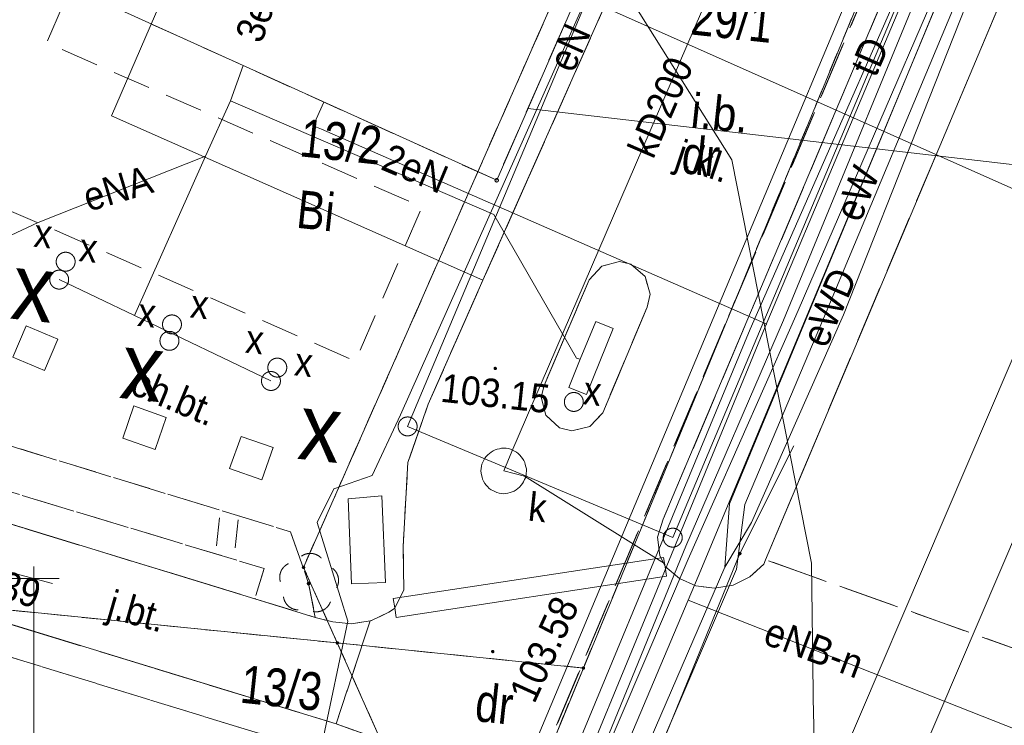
# Model space of a CAD drawing. Header units: millimetres. Extents: x -165388 to 921073, y -295343 to 494042.
# Tile 104 of 117: x 259765 to 285790, y 134407 to 153065. Entities that reach past the tile are written whole.
import ezdxf
from ezdxf.xclip import XClip

# ---------------------------------------------------------------- set-up
doc = ezdxf.new("R2010")
doc.units = ezdxf.units.MM
doc.header["$MEASUREMENT"] = 0
doc.header["$XCLIPFRAME"] = 0
for name, pattern in [('0.5_0.5', [1000, 500, -500]), ('1.0_0.5', [1500, 1000, -500]), ('1.5_0.5', [2000, 1500, -500]), ('mz1.0_0.5', [1500, 1000, -500]), ('Wipeout_Contour', [1000, 0, -1000])]:
    doc.linetypes.add(name, pattern=pattern)
for name, color, linetype, lineweight in [('20231207_mdcp_Kolska_2-4_6_0_Nr_pióra__1', 7, 'Continuous', 13), ('bg-woz-oz.6640.12006.2023.pge-1_rzut_5_211-numer działki ewidencyjnej_Nr_pióra__7', 7, 'Continuous', 18), ('bg-woz-oz.6640.12006.2023.pge-1_rzut_5_219-działka ewidencyjna_Nr_pióra__7', 7, 'Continuous', 18), ('bg-woz-oz.6640.12006.2023.pge-1_rzut_5_312-budynek ewidencyjny_Nr_pióra__7', 7, 'Continuous', 18), ('bg-woz-oz.6640.12006.2023.pge-1_rzut_5_chodnik (powierzchnia)-Atr17_Nr_pióra__7', 7, 'Continuous', 18), ('bg-woz-oz.6640.12006.2023.pge-1_rzut_5_chodnik (powierzchnia)_Nr_pióra__7', 7, 'Continuous', 18), ('bg-woz-oz.6640.12006.2023.pge-1_rzut_5_inna budowla (powierzchnia)-Atr17_Nr_pióra__7', 7, 'Continuous', 18), ('bg-woz-oz.6640.12006.2023.pge-1_rzut_5_inna budowla (powierzchnia)_Nr_pióra__7', 7, 'Continuous', 18), ('bg-woz-oz.6640.12006.2023.pge-1_rzut_5_jezdnia (powierzchnia)-Atr17_Nr_pióra__7', 7, 'Continuous', 18), ('bg-woz-oz.6640.12006.2023.pge-1_rzut_5_jezdnia (powierzchnia)_Nr_pióra__7', 7, 'Continuous', 18), ('bg-woz-oz.6640.12006.2023.pge-1_rzut_5_komora podziemna - przewód niezidentyfikowany (powierzchnia)-Atr17_Nr_pióra__7', 7, 'Continuous', 18), ('bg-woz-oz.6640.12006.2023.pge-1_rzut_5_komora podziemna - przewód niezidentyfikowany (powierzchnia)_Nr_pióra__7', 7, 'Continuous', 18), ('bg-woz-oz.6640.12006.2023.pge-1_rzut_5_krawężnik (linia)_Nr_pióra__7', 7, 'Continuous', 18), ('bg-woz-oz.6640.12006.2023.pge-1_rzut_5_odwodnienie liniowe (linia)-Atr17_Nr_pióra__7', 7, 'Continuous', 18), ('bg-woz-oz.6640.12006.2023.pge-1_rzut_5_podpora okrągła (punkt)_Nr_pióra__7', 7, 'Continuous', 18), ('bg-woz-oz.6640.12006.2023.pge-1_rzut_5_przewód telekomunikacyjny (linia)-Atr1_Nr_pióra__30', 252, 'Continuous', 18), ('bg-woz-oz.6640.12006.2023.pge-1_rzut_5_przewód telekomunikacyjny (linia)_Nr_pióra__30', 252, 'Continuous', 18), ('bg-woz-oz.6640.12006.2023.pge-1_rzut_5_punkt wysokościowy sztuczny-Atr2_Nr_pióra__7', 7, 'Continuous', 18), ('bg-woz-oz.6640.12006.2023.pge-1_rzut_5_studzienka okrągła - przewód niezidentyfikowany (punkt)-Atr17_Nr_pióra__7', 7, 'Continuous', 18), ('bg-woz-oz.6640.12006.2023.pge-1_rzut_5_studzienka okrągła - przewód niezidentyfikowany (punkt)_Nr_pióra__7', 7, 'Continuous', 18), ('bg-woz-oz.6640.12006.2023.pge-1_rzut_5_trawnik (powierzchnia) - symbol_Nr_pióra__7', 7, 'Continuous', 18), ('bg-woz-oz.6640.12006.2023.pge-1_rzut_5_trawnik (powierzchnia)_Nr_pióra__7', 7, 'Continuous', 18), ('bg-woz-oz.6640.12006.2023.pge-1_rzut_5_trawnik_Nr_pióra__7', 7, 'Continuous', 18)]:
    doc.layers.add(name, color=color, linetype=linetype, lineweight=lineweight)
for name, color, linetype, lineweight, true_color in [('bg-woz-oz.6640.12006.2023.pge-1_rzut_5_0_Nr_pióra__5', 7, 'Continuous', 18, 0x1d1d1d), ('bg-woz-oz.6640.12006.2023.pge-1_rzut_5_210-oznaczenie konturu użytku gruntowego_Nr_pióra__3', 7, 'Continuous', 18, 0x959595), ('bg-woz-oz.6640.12006.2023.pge-1_rzut_5_218-kontur użytku gruntowego_Nr_pióra__3', 7, 'Continuous', 18, 0x959595), ('bg-woz-oz.6640.12006.2023.pge-1_rzut_5_drzewo liściaste (punkt)_Nr_pióra__94', 7, 'Continuous', 18, 0x4b4b4b), ('bg-woz-oz.6640.12006.2023.pge-1_rzut_5_komora podziemna - przewód kanalizacyjny (powierzchnia)_Nr_pióra__34', 7, 'Continuous', 18, 0x4b4b4b), ('bg-woz-oz.6640.12006.2023.pge-1_rzut_5_odwodnienie liniowe (linia)_Nr_pióra__34', 7, 'Continuous', 18, 0x4b4b4b), ('bg-woz-oz.6640.12006.2023.pge-1_rzut_5_przewód elektroenergetyczny (linia)-Atr1_Nr_pióra__1', 7, 'Continuous', 18, 0x4c4c4c), ('bg-woz-oz.6640.12006.2023.pge-1_rzut_5_przewód elektroenergetyczny (linia)_Nr_pióra__1', 7, 'Continuous', 18, 0x4c4c4c), ('bg-woz-oz.6640.12006.2023.pge-1_rzut_5_przewód kanalizacyjny (linia)-Atr1_Nr_pióra__34', 7, 'Continuous', 18, 0x4b4b4b), ('bg-woz-oz.6640.12006.2023.pge-1_rzut_5_przewód kanalizacyjny (linia)_Nr_pióra__34', 7, 'Continuous', 18, 0x4b4b4b), ('bg-woz-oz.6640.12006.2023.pge-1_rzut_5_przewód wodociągowy (linia)_Nr_pióra__5', 7, 'Continuous', 18, 0x1d1d1d), ('bg-woz-oz.6640.12006.2023.pge-1_rzut_5_Zakres_Nr_pióra__3', 7, 'Continuous', 18, 0x959595), ('ZD_DIM_Nr_pióra__48', 7, 'Continuous', 13, 0xa80f02)]:
    doc.layers.add(name, color=color, linetype=linetype, lineweight=lineweight, true_color=true_color)
for name, color, linetype in [('bg-woz-oz.6640.12006.2023.pge-1_rzut_5_203-punkt graniczny', 7, 'Continuous'), ('bg-woz-oz.6640.12006.2023.pge-1_rzut_5_drzewo liściaste (punkt)', 7, 'Continuous'), ('bg-woz-oz.6640.12006.2023.pge-1_rzut_5_punkt o określonej wysokości (sieć elektroenergetyczna)', 7, 'Continuous'), ('bg-woz-oz.6640.12006.2023.pge-1_rzut_5_punkt wysokościowy sztuczny', 7, 'Continuous'), ('INW_GEO', 7, 'Continuous'), ('ZD_DIM', 7, 'Continuous'), ('ZD_INNE', 7, 'Continuous')]:
    doc.layers.add(name, color=color, linetype=linetype)
doc.styles.add('GENERATED_STYLE_1', font='txt')
doc.styles.add('GENERATED_STYLE_4', font='txt')
doc.linetypes.add('us06-500', pattern='A,0,[3,A.01.1_PROJEKT_ZAGOSPODAROWANIA_DZIAŁKI1.Shx,S=3.174603,R=0,X=0,Y=0],-400,0', length=400)
doc.dimstyles.new('GENERATED_STYLE__2', dxfattribs={"dimtxt": 1000, "dimasz": 678.571429, "dimexe": 0.18, "dimexo": 20, "dimgap": 0.09, "dimtad": 1, "dimlfac": 0.001, "dimzin": 0, "dimdsep": 46, "dimtxsty": 'GENERATED_STYLE_4', "dimblk": 'ARROWHEAD_17', "dimblk1": 'ARROWHEAD_17', "dimblk2": 'ARROWHEAD_17', "dimcen": 0.09, "dimclrd": 256, "dimclre": 256, "dimclrt": 256, "dimadec": 0, "dimazin": 0, "dimtfac": 1, "dimtdec": 4, "dimtmove": 0, "dimatfit": 3, "dimfxl": 0, "dimtolj": 1, "dimtzin": 0, "dimarcsym": 0})
picture_1 = doc.add_image_def('image1.tif', size_in_pixel=(4961, 3508))

# ---------------------------------------------------------------- blocks, each defined once
blk = doc.blocks.new('Rysunek_2_5', base_point=(-8071116842, -4961354755))
at = {"layer": 'bg-woz-oz.6640.12006.2023.pge-1_rzut_5_203-punkt graniczny', "linetype": 'Continuous', "lineweight": 0, "true_color": 0x000000}
for points in [[(267312, 138577, 1), (267222, 138586, 1)], [(268205, 136581, 1), (268115, 136590, 1)], [(274711, 135916, 1), (274621, 135925, 1)]]:
    blk.add_hatch(color=18, dxfattribs=at).paths.add_polyline_path(points)
at = {"layer": 'bg-woz-oz.6640.12006.2023.pge-1_rzut_5_drzewo liściaste (punkt)', "linetype": 'Continuous', "lineweight": 0, "true_color": 0x4b4b4b}
blk.add_hatch(color=251, dxfattribs=at).paths.add_polyline_path([(267452, 138150, 1), (267353, 138160, 1)])
at = {"layer": 'bg-woz-oz.6640.12006.2023.pge-1_rzut_5_punkt o określonej wysokości (sieć elektroenergetyczna)', "linetype": 'Continuous', "lineweight": 0, "true_color": 0x4c4c4c}
blk.add_hatch(color=251, dxfattribs=at).paths.add_polyline_path([(278846, 138944, 1), (278756, 138953, 1)])
at = {"layer": 'bg-woz-oz.6640.12006.2023.pge-1_rzut_5_punkt wysokościowy sztuczny', "linetype": 'Continuous', "lineweight": 0, "true_color": 0x000000}
for points in [[(272379, 143838, 1), (272290, 143848, 1)], [(272314, 136353, 1), (272224, 136362, 1)]]:
    blk.add_hatch(color=18, dxfattribs=at).paths.add_polyline_path(points)
at = {"layer": 'bg-woz-oz.6640.12006.2023.pge-1_rzut_5_0_Nr_pióra__5', "linetype": 'Continuous'}
blk.add_circle((272373, 148817), 45, dxfattribs=at)
at = {"layer": 'bg-woz-oz.6640.12006.2023.pge-1_rzut_5_218-kontur użytku gruntowego_Nr_pióra__3', "linetype": '0.5_0.5', "flags": 128}
for points in [[(274666, 135921), (287476, 166965)], [(287476, 166965), (274666, 135921)], [(277225, 161192), (267267, 138582)], [(267267, 138582), (277225, 161192)], [(267267, 138582), (268160, 136586)], [(268160, 136586), (267267, 138582)], [(268160, 136586), (251463, 138259)], [(251463, 138259), (268160, 136586)], [(268160, 136586), (274666, 135921)], [(268160, 136586), (269954, 132572)], [(274666, 135921), (268160, 136586)], [(269954, 132572), (268160, 136586)], [(271657, 128649), (274666, 135921)], [(274666, 135921), (271657, 128649)]]:
    blk.add_lwpolyline(points, dxfattribs=at)
at = {"layer": 'bg-woz-oz.6640.12006.2023.pge-1_rzut_5_219-działka ewidencyjna_Nr_pióra__7', "linetype": 'Continuous', "flags": 128}
for points in [[(274666, 135921), (287476, 166965)], [(267267, 138582), (277225, 161192)], [(267267, 138582), (268160, 136586)], [(268160, 136586), (251463, 138259)], [(268160, 136586), (274666, 135921)], [(269954, 132572), (268160, 136586)], [(271668, 128658), (274666, 135921)]]:
    blk.add_lwpolyline(points, dxfattribs=at)
at = {"layer": 'bg-woz-oz.6640.12006.2023.pge-1_rzut_5_312-budynek ewidencyjny_Nr_pióra__7', "linetype": 'Continuous', "flags": 128}
for points in [[(275398, 155765), (272373, 148817)], [(272373, 148817), (262166, 153438)]]:
    blk.add_lwpolyline(points, dxfattribs=at)
at = {"layer": 'bg-woz-oz.6640.12006.2023.pge-1_rzut_5_chodnik (powierzchnia)_Nr_pióra__7', "linetype": 'mz1.0_0.5', "flags": 128}
for points in [[(272011, 146181), (276740, 156839), (279539, 163650), (280581, 166053), (280742, 166528), (280874, 167007), (280986, 167498), (281069, 167992), (281117, 168349), (279415, 168702), (278980, 166606), (276994, 162041), (276675, 161311), (273647, 162620), (272071, 158977), (264677, 162160), (260482, 152451), (270397, 148113), (268644, 144036), (259063, 148208), (255794, 137846), (255655, 137399), (269074, 133280), (269851, 132744), (269847, 133831), (268132, 134446), (256699, 137941), (257441, 140366), (265982, 137754), (266228, 138552), (258512, 140885), (258872, 141993), (266925, 139523), (267402, 138155), (267578, 137261), (268038, 137142), (268535, 137088), (269026, 137167), (269068, 137182), (269524, 137395), (269676, 137500), (269918, 137977), (269901, 139135), (270027, 141354), (270564, 142896)], [(272373, 148817), (262166, 153438), (265288, 160345), (275398, 155765)], [(274360, 142189), (274836, 142309), (275175, 142665), (276350, 145466), (276427, 145810), (276295, 146276), (275917, 146598), (275623, 146670), (275148, 146550), (274817, 146183), (273624, 143394), (273550, 143080), (273670, 142604), (274037, 142273)]]:
    blk.add_lwpolyline(points, close=True, dxfattribs=at)
at = {"layer": 'bg-woz-oz.6640.12006.2023.pge-1_rzut_5_drzewo liściaste (punkt)_Nr_pióra__94', "linetype": 'Continuous'}
for centre, start, end in [((267445, 138553), 43.1738, 124.6298), ((267038, 138319), 115.2098, 196.4498), ((267793, 138238), 331.3538, 52.5938), ((267134, 137858), 187.1228, 268.7728), ((267602, 137808), 259.0308, 340.6808)]:
    blk.add_arc(centre, 400, start, end, dxfattribs=at)
at = {"layer": 'bg-woz-oz.6640.12006.2023.pge-1_rzut_5_inna budowla (powierzchnia)_Nr_pióra__7', "linetype": 'Continuous', "flags": 128}
for points in [[(262196, 150518), (272011, 146181), (276740, 156839), (266766, 161102)], [(270019, 142310), (277026, 139369), (284619, 157445), (277612, 160386)], [(274745, 143153), (275454, 144898), (274992, 145088), (274583, 144086), (274282, 143343)], [(268446, 140397), (268538, 138144), (269436, 138179), (269339, 140472)]]:
    blk.add_lwpolyline(points, close=True, dxfattribs=at)
at = {"layer": 'bg-woz-oz.6640.12006.2023.pge-1_rzut_5_jezdnia (powierzchnia)_Nr_pióra__7', "linetype": '1.5_0.5', "flags": 128}
for points in [[(300701, 188613), (300454, 188277), (299931, 187710), (299676, 187395), (299422, 187090), (299159, 186796), (298877, 186505), (298596, 186233), (298296, 185963), (297987, 185705), (297669, 185457), (297352, 185220), (297016, 184994), (296682, 184788), (296338, 184584), (295986, 184390), (295625, 184217), (295256, 184056), (294888, 183904), (294511, 183763), (294271, 183688), (293897, 183567), (293504, 183468), (293112, 183380), (292722, 183301), (292333, 183242), (291935, 183184), (291529, 183156), (291134, 183128), (290731, 183121), (290330, 183134), (289930, 183156), (289532, 183189), (288939, 183192), (279339, 173165), (280015, 172429), (280295, 172037), (280550, 171607), (280763, 171152), (280934, 170681), (281074, 170204), (281163, 169712), (281174, 169348), (281161, 168847), (281128, 168448), (287471, 167107), (285460, 161740), (285846, 161307), (286128, 161970), (286505, 162292), (286768, 162405), (287267, 162462), (287745, 162321), (288223, 161998), (288501, 161586), (288564, 161428), (288633, 160938), (288531, 160457), (288274, 160031), (288144, 159372), (279478, 138786), (288080, 135714), (296490, 155603), (309584, 186759), (318779, 208626)], [(276740, 156839), (272011, 146181), (270564, 142896), (270027, 141354), (269901, 139135), (269918, 137977), (269676, 137500), (269524, 137395), (269068, 137182), (269026, 137167), (268132, 134446), (269847, 133831), (270130, 133660), (270542, 133374), (270920, 133052), (271286, 132711), (271386, 132610), (271707, 132224), (272006, 131830), (272272, 131399), (272507, 130962), (276215, 139778), (285261, 161289), (285460, 161740), (287471, 167107), (281128, 168448), (281117, 168349), (281069, 167992), (280986, 167498), (280874, 167007), (280742, 166528), (280581, 166053), (279539, 163650)], [(273180, 124745), (273078, 124253), (272946, 123775), (272804, 123297), (272633, 122822), (272433, 122361), (263552, 101084), (257903, 87367), (250746, 70733), (244416, 55539), (227561, 15443), (236112, 10295), (235928, 10546), (235819, 11031), (235876, 11377), (242243, 26637), (243784, 30334), (252626, 51524), (266249, 83870), (271899, 97598), (288080, 135714), (279478, 138786), (279435, 138670), (279068, 138337), (278621, 138113), (278130, 138035), (277634, 138098), (277201, 138285), (276824, 138607), (276683, 138893), (276625, 139382), (276776, 139859), (285702, 160990), (285846, 161307), (285460, 161740), (285261, 161289), (276215, 139778), (272507, 130962), (272760, 130321), (272910, 129843), (273039, 129356), (273149, 128872), (273237, 128380), (273304, 127880), (273342, 127383), (273369, 126887), (273356, 126386), (273316, 125736), (273263, 125239)], [(275148, 146550), (275623, 146670), (275917, 146598), (276295, 146276), (276427, 145810), (276350, 145466), (275175, 142665), (274836, 142309), (274360, 142189), (274037, 142273), (273670, 142604), (273550, 143080), (273624, 143394), (274817, 146183)], [(269026, 137167), (268535, 137088), (268038, 137142), (267578, 137261), (265982, 137754), (257441, 140366), (256699, 137941), (268132, 134446)]]:
    blk.add_lwpolyline(points, close=True, dxfattribs=at)
at = {"layer": 'bg-woz-oz.6640.12006.2023.pge-1_rzut_5_komora podziemna - przewód kanalizacyjny (powierzchnia)_Nr_pióra__34', "linetype": 'Continuous', "flags": 128}
blk.add_lwpolyline([(273155, 141070), (273148, 141011), (273132, 140952), (273107, 140904), (273080, 140847), (273055, 140799), (273020, 140753), (272975, 140707), (272931, 140672), (272887, 140636), (272833, 140602), (272780, 140577), (272728, 140563), (272666, 140549), (272615, 140535), (272554, 140531), (272494, 140537), (272435, 140544), (272376, 140560), (272328, 140585), (272271, 140612), (272223, 140637), (272177, 140672), (272131, 140717), (272096, 140761), (272060, 140805), (272026, 140859), (272001, 140912), (271987, 140964), (271973, 141026), (271959, 141077), (271955, 141138), (271961, 141198), (271968, 141257), (271984, 141316), (272009, 141364), (272035, 141421), (272061, 141469), (272096, 141515), (272141, 141561), (272185, 141596), (272229, 141632), (272283, 141666), (272336, 141691), (272388, 141705), (272449, 141719), (272501, 141733), (272562, 141737), (272622, 141731), (272681, 141724), (272740, 141708), (272788, 141683), (272845, 141656), (272893, 141631), (272939, 141596), (272985, 141551), (273020, 141507), (273056, 141463), (273090, 141409), (273115, 141356), (273129, 141304), (273143, 141243), (273157, 141191), (273161, 141130)], close=True, dxfattribs=at)
at = {"layer": 'bg-woz-oz.6640.12006.2023.pge-1_rzut_5_komora podziemna - przewód niezidentyfikowany (powierzchnia)_Nr_pióra__7', "linetype": 'Continuous', "flags": 128}
for points in [[(259584, 144139), (259934, 144967), (260771, 144616), (260421, 143788)], [(262493, 141998), (262785, 142852), (263638, 142550), (263345, 141696)], [(265313, 141194), (265616, 142047), (266469, 141754), (266167, 140902)]]:
    blk.add_lwpolyline(points, close=True, dxfattribs=at)
at = {"layer": 'bg-woz-oz.6640.12006.2023.pge-1_rzut_5_krawężnik (linia)_Nr_pióra__7', "linetype": 'Continuous', "flags": 128}
for points in [[(272507, 130962), (272272, 131399), (272006, 131830), (271707, 132224), (271386, 132610), (271286, 132711), (270920, 133052), (270542, 133374), (270130, 133660), (269847, 133831), (268132, 134446), (256699, 137941)], [(257441, 140366), (265982, 137754), (267578, 137261), (268038, 137142), (268535, 137088), (269026, 137167), (269068, 137182), (269524, 137395), (269676, 137500), (269918, 137977), (269901, 139135), (270027, 141354), (270564, 142896), (272011, 146181), (276740, 156839)], [(288144, 159372), (279478, 138786), (279435, 138670), (279068, 138337), (278621, 138113), (278130, 138035), (277634, 138098), (277201, 138285), (276824, 138607), (276683, 138893), (276625, 139382), (276776, 139859), (285702, 160990)], [(279478, 138786), (288144, 159372)]]:
    blk.add_lwpolyline(points, dxfattribs=at)
blk.add_lwpolyline([(275175, 142665), (274836, 142309), (274360, 142189), (274037, 142273), (273670, 142604), (273550, 143080), (273624, 143394), (274817, 146183), (275148, 146550), (275623, 146670), (275917, 146598), (276295, 146276), (276427, 145810), (276350, 145466)], close=True, dxfattribs=at)
at = {"layer": 'bg-woz-oz.6640.12006.2023.pge-1_rzut_5_odwodnienie liniowe (linia)_Nr_pióra__34', "linetype": 'us06-500'}
for p, q in [((276785, 138844), (269639, 137757)), ((276785, 138844), (276822, 138597)), ((269639, 137757), (269677, 137510))]:
    blk.add_line(p, q, dxfattribs=at)
at = {"layer": 'bg-woz-oz.6640.12006.2023.pge-1_rzut_5_odwodnienie liniowe (linia)_Nr_pióra__34', "linetype": 'Continuous'}
for p, q in [((276860, 138349), (276822, 138597)), ((276860, 138349), (269714, 137262)), ((269714, 137262), (269677, 137510))]:
    blk.add_line(p, q, dxfattribs=at)
at = {"layer": 'bg-woz-oz.6640.12006.2023.pge-1_rzut_5_podpora okrągła (punkt)_Nr_pióra__7', "linetype": 'Continuous'}
for centre in [(270019, 142310), (277026, 139369)]:
    blk.add_circle(centre, 250, dxfattribs=at)
at = {"layer": 'bg-woz-oz.6640.12006.2023.pge-1_rzut_5_przewód elektroenergetyczny (linia)_Nr_pióra__1', "linetype": 'Continuous', "flags": 128}
for points in [[(308175, 212253), (304169, 202714), (298337, 188986), (295128, 181253), (290669, 170677), (287690, 163785), (284384, 155901), (279953, 145121), (277373, 139141), (272747, 127839)], [(256934, 175347), (260503, 174584), (269187, 172741), (271539, 172168), (280271, 170028), (279670, 166854), (278303, 162243), (286062, 158618), (280342, 145371), (280144, 144930), (277438, 138802), (272747, 127839), (272377, 125042), (262645, 102006), (262644, 101996), (254053, 81080)], [(245130, 176317), (246178, 180942), (249035, 192152), (249865, 195221), (250249, 195612), (273739, 190407), (274711, 190183), (286859, 187356), (290735, 186449), (296920, 185507), (297187, 184996), (287562, 162028), (285371, 156761), (277700, 138342), (272735, 126603), (260824, 98328), (253799, 81429), (253276, 81143), (248105, 83103), (247664, 81893)], [(287236, 188060), (286429, 187473), (286567, 185849), (286718, 184153), (280652, 167282), (279574, 165859), (279681, 165163), (286715, 160027), (278529, 140265), (278401, 138589), (273070, 126255), (271970, 124714), (249104, 69108), (243716, 55584), (240734, 49225)], [(262600, 104223), (265205, 110532), (271695, 125900), (272399, 127785), (276295, 137235), (279471, 144941), (283648, 154854), (286797, 162301), (290586, 171310), (294028, 179621), (296305, 184929)], [(287071, 159878), (284581, 153698), (281082, 145332), (278929, 140242), (278707, 138536), (276549, 133497), (273658, 126484), (272232, 123207), (270991, 120534)], [(275927, 156292), (269830, 142612), (269085, 141012), (268072, 140658), (267625, 139770), (268442, 137159), (267756, 133933), (269646, 133269), (270924, 132237), (270419, 131094)], [(285753, 155916), (281537, 145263), (279110, 139770), (278401, 138589)], [(265336, 150917), (265668, 151857)], [(264678, 149458), (265336, 150917), (272296, 147910), (274486, 144116), (274583, 144086)], [(267740, 150167), (267519, 150261), (267807, 150884)], [(267740, 150167), (279510, 145017)], [(255091, 137107), (258069, 146715), (258669, 146963), (260256, 147698), (264678, 149458)], [(264678, 149458), (262799, 145244)], [(262799, 145244), (260809, 146191)], [(262799, 145244), (266406, 143511)], [(280231, 141793), (278801, 138948), (270629, 118933), (264264, 103693), (259487, 92407), (257143, 86744), (254594, 81052), (254070, 80766), (248396, 83384), (247422, 83679), (246917, 82717), (246822, 81732), (246789, 81424)], [(291010, 132354), (277432, 137717)]]:
    blk.add_lwpolyline(points, dxfattribs=at)
at = {"layer": 'bg-woz-oz.6640.12006.2023.pge-1_rzut_5_przewód kanalizacyjny (linia)_Nr_pióra__34', "linetype": 'Continuous', "flags": 128}
for points in [[(282774, 164843), (272773, 141644), (272558, 141134)], [(277245, 123439), (277438, 124045), (288211, 149256), (289569, 152416), (289824, 152957)], [(279053, 122858), (279222, 123380), (289958, 148508), (291303, 151637), (291543, 152149)], [(273200, 150720), (287445, 149067), (289085, 148882)], [(272558, 141134), (273106, 140995), (276812, 138688)]]:
    blk.add_lwpolyline(points, dxfattribs=at)
at = {"layer": 'bg-woz-oz.6640.12006.2023.pge-1_rzut_5_przewód telekomunikacyjny (linia)_Nr_pióra__30', "linetype": 'Continuous', "flags": 128}
for points in [[(296410, 187422), (295600, 186714), (295404, 186474), (271753, 130027), (271951, 129050)], [(288808, 167286), (288688, 166635), (284825, 157966), (279073, 144883), (272611, 129301), (271951, 129050)]]:
    blk.add_lwpolyline(points, dxfattribs=at)
at = {"layer": 'bg-woz-oz.6640.12006.2023.pge-1_rzut_5_przewód wodociągowy (linia)_Nr_pióra__5', "linetype": 'Continuous', "flags": 128}
blk.add_lwpolyline([(327614, 129972), (322018, 132290), (291038, 146360), (274506, 153718)], dxfattribs=at)
at = {"layer": 'bg-woz-oz.6640.12006.2023.pge-1_rzut_5_studzienka okrągła - przewód niezidentyfikowany (punkt)_Nr_pióra__7', "linetype": 'Continuous'}
for centre in [(260980, 146665), (260809, 146191), (263790, 145007), (263723, 144572), (266574, 143865), (266406, 143511), (274412, 142957)]:
    blk.add_circle(centre, 250, dxfattribs=at)
at = {"layer": 'bg-woz-oz.6640.12006.2023.pge-1_rzut_5_trawnik (powierzchnia) - symbol_Nr_pióra__7', "linetype": 'Continuous'}
for p, q in [((264963, 139149), (265043, 139894)), ((265460, 139096), (265540, 139841))]:
    blk.add_line(p, q, dxfattribs=at)
at = {"layer": 'bg-woz-oz.6640.12006.2023.pge-1_rzut_5_trawnik (powierzchnia)_Nr_pióra__7', "linetype": 'mz1.0_0.5', "flags": 128}
blk.add_lwpolyline([(265982, 137754), (267578, 137261), (267402, 138155), (266925, 139523), (258872, 141993), (258512, 140885), (266228, 138552)], close=True, dxfattribs=at)
at = {"layer": 'bg-woz-oz.6640.12006.2023.pge-1_rzut_5_trawnik_Nr_pióra__7', "linetype": '1.0_0.5', "flags": 128}
blk.add_lwpolyline([(250702, 138290), (250757, 134191), (250826, 128904), (250852, 126236), (250871, 124715), (252928, 124676), (252719, 113113), (250997, 113096), (251033, 106837), (250037, 106832), (250010, 106021), (249973, 104546), (251049, 104451), (258273, 104474), (261751, 104364), (271510, 127559), (271497, 127630), (271420, 128131), (271342, 128622), (271254, 129115), (271165, 129607), (271077, 130099), (271070, 130130), (270961, 130614), (270811, 131093), (270619, 131556), (270385, 131993), (270161, 132349), (269851, 132744), (269074, 133280), (255655, 137399), (255794, 137846), (251554, 138259)], close=True, dxfattribs=at)
at = {"layer": 'bg-woz-oz.6640.12006.2023.pge-1_rzut_5_Zakres_Nr_pióra__3', "linetype": 'Continuous', "flags": 128}
blk.add_lwpolyline([(278839, 91677), (281061, 103337), (281049, 104736), (280907, 121757), (280910, 121878), (280755, 134556), (280750, 134597), (280695, 138696), (278586, 149360), (272802, 158577), (264119, 165126), (253670, 168143), (235230, 169973), (204147, 173575), (178657, 176630), (165644, 175315), (154415, 168580), (147128, 157703)], dxfattribs=at)
at = {"layer": 'bg-woz-oz.6640.12006.2023.pge-1_rzut_5_210-oznaczenie konturu użytku gruntowego_Nr_pióra__3', "linetype": 'Continuous', "char_height": 1000, "attachment_point": 7, "rotation": 353.9018, "style": 'GENERATED_STYLE_1'}
for s, insert in [('\\A1;{\\W0.790000x;\\fArial|b0|i0|c238|p38;dr}', (277228, 148998)), ('\\A1;{\\W0.790000x;\\fArial|b0|i0|c238|p38;Bi}', (267053, 147567)), ('\\A1;{\\W0.790000x;\\fArial|b0|i0|c238|p38;dr}', (271770, 134511))]:
    blk.add_mtext(s, dxfattribs=dict(at, insert=insert))
at = {"layer": 'bg-woz-oz.6640.12006.2023.pge-1_rzut_5_211-numer działki ewidencyjnej_Nr_pióra__7', "linetype": 'Continuous', "char_height": 1000, "attachment_point": 7, "rotation": 353.9018, "style": 'GENERATED_STYLE_1'}
for s, insert in [('\\A1;{\\W0.790000x;\\fArial|b0|i0|c238|p38;29/1}', (277473, 152663)), ('\\A1;{\\W0.790000x;\\fArial|b0|i0|c238|p38;13/2}', (267136, 149442)), ('\\A1;{\\W0.790000x;\\fArial|b0|i0|c238|p38;13/3}', (265562, 134997))]:
    blk.add_mtext(s, dxfattribs=dict(at, insert=insert))
at = {"layer": 'bg-woz-oz.6640.12006.2023.pge-1_rzut_5_chodnik (powierzchnia)-Atr17_Nr_pióra__7', "linetype": 'Continuous', "insert": (262786, 143532), "char_height": 750, "attachment_point": 4, "rotation": 337.3348, "style": 'GENERATED_STYLE_1'}
blk.add_mtext('\\A1;{\\W0.900000x;\\fArial|b0|i0|c238|p38;ch.bt.}', dxfattribs=at)
at = {"layer": 'bg-woz-oz.6640.12006.2023.pge-1_rzut_5_inna budowla (powierzchnia)-Atr17_Nr_pióra__7', "linetype": 'Continuous', "insert": (277476, 150214), "char_height": 900, "attachment_point": 7, "rotation": 353.9018, "style": 'GENERATED_STYLE_1'}
blk.add_mtext('\\A1;{\\W0.900000x;\\fArial|b0|i0|c238|p38;i.b.}', dxfattribs=at)
at = {"layer": 'bg-woz-oz.6640.12006.2023.pge-1_rzut_5_jezdnia (powierzchnia)-Atr17_Nr_pióra__7', "linetype": 'Continuous', "char_height": 750, "attachment_point": 4, "style": 'GENERATED_STYLE_1'}
for s, insert, rotation in [('\\A1;{\\W0.900000x;\\fArial|b0|i0|c238|p38;j.kl.}', (277129, 149439), 341.4478), ('\\A1;{\\W0.900000x;\\fArial|b0|i0|c238|p38;j.bt.}', (262105, 137526), 343.9578)]:
    blk.add_mtext(s, dxfattribs=dict(at, insert=insert, rotation=rotation))
at = {"layer": 'bg-woz-oz.6640.12006.2023.pge-1_rzut_5_komora podziemna - przewód niezidentyfikowany (powierzchnia)-Atr17_Nr_pióra__7', "linetype": 'Continuous', "char_height": 1750, "attachment_point": 7, "rotation": 353.9018, "style": 'GENERATED_STYLE_1'}
for insert in [(259488, 145165), (262371, 143067), (267077, 141458)]:
    blk.add_mtext('\\A1;{\\W0.903000x;\\fArial|b0|i0|c238|p38;x}', dxfattribs=dict(at, insert=insert))
at = {"layer": 'bg-woz-oz.6640.12006.2023.pge-1_rzut_5_odwodnienie liniowe (linia)-Atr17_Nr_pióra__7', "linetype": 'Continuous', "insert": (273181, 139824), "char_height": 750, "attachment_point": 7, "rotation": 353.9018, "style": 'GENERATED_STYLE_1'}
blk.add_mtext('\\A1;{\\W0.900000x;\\fArial|b0|i0|c238|p38;k}', dxfattribs=at)
at = {"layer": 'bg-woz-oz.6640.12006.2023.pge-1_rzut_5_przewód elektroenergetyczny (linia)-Atr1_Nr_pióra__1', "linetype": 'Continuous', "char_height": 750, "attachment_point": 4, "style": 'GENERATED_STYLE_1'}
for s, insert, rotation in [('\\A1;{\\W0.900000x;\\fArial|b0|i0|c238|p38;3eND}', (265806, 152532), 70.5648), ('\\A1;{\\W0.900000x;\\fArial|b0|i0|c238|p38;eN}', (274053, 151779), 65.9748), ('\\A1;{\\W0.900000x;\\fArial|b0|i0|c238|p38;2eN}', (269418, 149459), 337.3328), ('\\A1;{\\W0.900000x;\\fArial|b0|i0|c238|p38;eNA}', (261477, 148339), 16.5218), ('\\A1;{\\W0.900000x;\\fArial|b0|i0|c238|p38;eW}', (281632, 147815), 67.6498), ('\\A1;{\\W0.900000x;\\fArial|b0|i0|c238|p38;eWD}', (280743, 144496), 66.6098), ('\\A1;{\\W0.900000x;\\fArial|b0|i0|c238|p38;eNB-n}', (279507, 136923), 339.3918)]:
    blk.add_mtext(s, dxfattribs=dict(at, insert=insert, rotation=rotation))
at = {"layer": 'bg-woz-oz.6640.12006.2023.pge-1_rzut_5_przewód kanalizacyjny (linia)-Atr1_Nr_pióra__34', "linetype": 'Continuous', "insert": (276169, 149498), "char_height": 750, "attachment_point": 4, "rotation": 66.6678, "style": 'GENERATED_STYLE_1'}
blk.add_mtext('\\A1;{\\W0.900000x;\\fArial|b0|i0|c238|p38;kD200}', dxfattribs=at)
at = {"layer": 'bg-woz-oz.6640.12006.2023.pge-1_rzut_5_przewód telekomunikacyjny (linia)-Atr1_Nr_pióra__30', "linetype": 'Continuous', "insert": (282044, 151660), "char_height": 750, "attachment_point": 4, "rotation": 66.2658, "style": 'GENERATED_STYLE_1'}
blk.add_mtext('\\A1;{\\W0.900000x;\\fArial|b0|i0|c238|p38;tD}', dxfattribs=at)
at = {"layer": 'bg-woz-oz.6640.12006.2023.pge-1_rzut_5_punkt wysokościowy sztuczny-Atr2_Nr_pióra__7', "linetype": 'Continuous', "char_height": 750, "attachment_point": 7, "style": 'GENERATED_STYLE_1'}
for s, insert, rotation in [('\\A1;{\\W0.900000x;\\fArial|b0|i0|c238|p38;103.15}', (270865, 142955), 353.9018), ('\\A1;{\\W0.900000x;\\fArial|b0|i0|c238|p38;104.39}', (257409, 138303), 343.4248), ('\\A1;{\\W0.900000x;\\fArial|b0|i0|c238|p38;103.58}', (273377, 134948), 65.4668)]:
    blk.add_mtext(s, dxfattribs=dict(at, insert=insert, rotation=rotation))
at = {"layer": 'bg-woz-oz.6640.12006.2023.pge-1_rzut_5_studzienka okrągła - przewód niezidentyfikowany (punkt)-Atr17_Nr_pióra__7', "linetype": 'Continuous', "char_height": 750, "attachment_point": 7, "rotation": 353.9018, "style": 'GENERATED_STYLE_1'}
for insert in [(260114, 147064), (261310, 146684), (264249, 145194), (262857, 144970), (265708, 144263), (267002, 143663), (274633, 142898)]:
    blk.add_mtext('\\A1;{\\W0.900000x;\\fArial|b0|i0|c238|p38;x}', dxfattribs=dict(at, insert=insert))
blk = doc.blocks.new('Rysunek_3_6', base_point=(188222, 121799))
at = {"layer": '20231207_mdcp_Kolska_2-4_6_0_Nr_pióra__1'}
image = blk.add_image(picture_1, insert=(75928, 59123), size_in_units=(210000, 148500), rotation=-6.09824, dxfattribs=at)
image.set_boundary_path([(-0.5, -0.5), (4960.5, 3507.5)])
blk = doc.blocks.new('*D66')
at = {"layer": 'ZD_DIM_Nr_pióra__48', "linetype": 'Continuous'}
for p, q in [((260136, 138290), (260136, 138602)), ((260805, 138290), (259466, 138290)), ((260636, 138156), (259636, 138424)), ((260136, 103001), (260136, 138290)), ((259636, 103135), (260636, 102868)), ((260805, 103001), (259466, 103001)), ((260136, 102689), (260136, 103001))]:
    blk.add_line(p, q, dxfattribs=at)
at = {"color": 254, "linetype": 'Wipeout_Contour', "lineweight": 0, "ltscale": 1144475.221294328}
blk.add_wipeout([(259936, 119206), (259936, 122086), (258936, 122086), (258936, 119206)], dxfattribs=at).dxf.layer = 'ZD_DIM'
at = {"layer": 'ZD_DIM_Nr_pióra__48', "insert": (259936, 119206), "char_height": 1000, "attachment_point": 7, "rotation": 90, "style": 'GENERATED_STYLE_4'}
blk.add_mtext('\\A1;{\\fArial Narrow|b0|i0|c238|p34;35,29}', dxfattribs=at)
blk = doc.blocks.new('ARROWHEAD_17')
at = {"color": 0, "linetype": 'Continuous', "lineweight": 0}
for p, q in [((-0.188, -0.7), (0.188, 0.7)), ((0, 0), (-1, 0))]:
    blk.add_line(p, q, dxfattribs=at)

msp = doc.modelspace()

# ---------------------------------------------------------------- block references
at = {"layer": 'INW_GEO', "color": 151, "linetype": 'Continuous', "lineweight": 13, "true_color": 0x80c2ff}
ref = msp.add_blockref('Rysunek_2_5', (-8071116841.926, -4961354754.727), dxfattribs=at)
XClip(ref).set_block_clipping_path([(-195425.9394250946, -263123.0086484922), (606609.6817159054, -348810.9449165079), (694192.2923495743, 470958.7517303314), (-107843.3287914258, 556646.6879983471)])
at = {"layer": 'ZD_INNE', "color": 151, "linetype": 'Continuous', "lineweight": 13, "true_color": 0x80c2ff}
ref = msp.add_blockref('Rysunek_3_6', (188221.593, 121798.6), dxfattribs=at)
XClip(ref).set_block_clipping_path([(75928.0302199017, 59123.2504848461), (284739.4774660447, 36814.2388748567), (300515.1557528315, 184473.9502032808), (91703.7085066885, 206782.9618132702)])

# ---------------------------------------------------------------- next in the draw order: dimensions: what is measured, and where the dimension line sits
at = {"layer": 'ZD_DIM', "color": 14, "linetype": 'Continuous', "lineweight": 13, "true_color": 0xa80f02}
dim = msp.add_linear_dim(base=(260135.649, 138289.762), p1=(251065.344, 103001.483), p2=(250702.086, 138289.762), angle=90, dimstyle='GENERATED_STYLE__2', dxfattribs=at)
dim.commit()
dim.dimension.update_dxf_attribs({"geometry": '*D66', "text_midpoint": (259435.649, 120915.333), "dimtype": 160, "text_rotation": 90})

doc.saveas('drawing.dxf')
